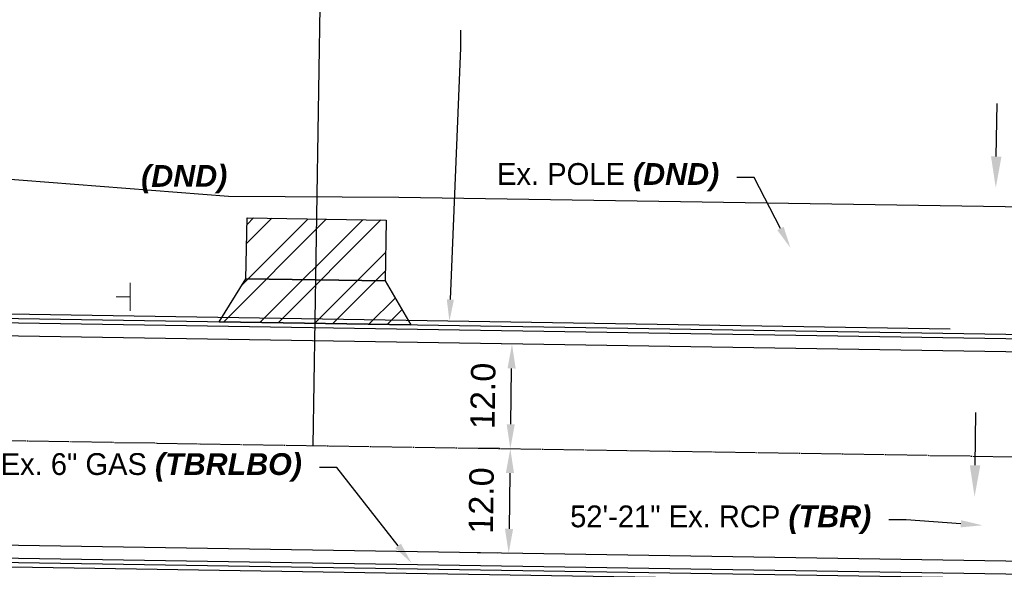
# Model space of a CAD drawing. Header units: feet. Extents: x -492 to 1396016, y -45 to 447288.
# Tile 17 of 31: x 1386336 to 1386449, y 443979 to 444042. Entities that reach past the tile are written whole.
import ezdxf
from ezdxf import colors
from ezdxf.entities.mleader import LeaderData, LeaderLine
from ezdxf.math import Vec2, Vec3

# ---------------------------------------------------------------- set-up
doc = ezdxf.new("R2010")
doc.units = ezdxf.units.FT
doc.header["$MEASUREMENT"] = 0
doc.linetypes.add('cl', pattern=[5.000000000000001, 0.09375000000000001, -0.09375000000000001, 4.625000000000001, -0.09375000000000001, 0.09375000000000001])
doc.linetypes.add('constlimit', pattern=[0])
doc.layers.add('DR_P_Storm_Sewer', color=1, linetype='Continuous', true_color=0xff0000)
doc.layers.add('DR_P_Underdrain', color=7, linetype='underdrainpr', true_color=0xf1960e)
for name, color, linetype in [('DR_P_Text', 1, 'Continuous'), ('MD_P_CONST_LIMITS', 10, 'constlimit'), ('PV_P_Drive', 1, 'Continuous'), ('PV_P_EOP', 6, 'Continuous'), ('PV_P_Text', 8, 'Continuous'), ('RD_P_Text', 1, 'Continuous'), ('RW_X_CL', 180, 'cl'), ('SC_Scratch4', 7, 'Continuous'), ('SC_Shading1', 247, 'Continuous'), ('SN_P_Signs', 1, 'Continuous')]:
    doc.layers.add(name, color=color, linetype=linetype)
doc.styles.add('Slanted-Normal', font='font31.shx', dxfattribs={"height": 0.1})
doc.styles.get("Standard").update_dxf_attribs({"font": 'ARIAL_0.TTF'})
doc.linetypes.add('underdrainpr', pattern='A,2.5,["►",Standard,S=0.083,R=0,X=0,Y=-0.04],-0.1,2.5', length=5.1)
doc.dimstyles.new('COEC', dxfattribs={"dimscale": 13.9, "dimtxt": 0.18, "dimasz": 0.18, "dimexe": 0.18, "dimexo": 0.0625, "dimgap": 0.09, "dimtad": 1, "dimzin": 0, "dimdsep": 46, "dimtxsty": 'Standard', "dimcen": 0.09, "dimclrd": 256, "dimclre": 256, "dimclrt": 256, "dimaunit": 1, "dimadec": 4, "dimazin": 0, "dimtfac": 1, "dimtofl": 0, "dimtmove": 0, "dimatfit": 3, "dimfxl": 1, "dimtolj": 1, "dimtzin": 0, "dimlwd": -1, "dimlwe": -1, "dimarcsym": 0})

# ---------------------------------------------------------------- blocks, each defined once
blk = doc.blocks.new('*D1157')
at = {"layer": 'Defpoints', "color": 0, "transparency": 16777216}
for p in [(1386392.518348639, 444004.8641358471), (1386392.518348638, 444004.8641358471), (1386392.326965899, 443992.8656620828)]:
    blk.add_point(p, dxfattribs=at)
at = {"layer": 'RD_P_Text', "transparency": 16777216}
for p, q in [((1386391.268507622, 444004.8840715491), (1386388.918806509, 444004.921550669)), ((1386392.371621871, 443995.6653059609), (1386392.473692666, 444002.064491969)), ((1386391.077124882, 443992.8855977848), (1386388.72742377, 443992.9230769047))]:
    blk.add_line(p, q, dxfattribs=at)
for points in [[(1386392.007085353, 444002.0719346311), (1386392.940299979, 444002.0570493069), (1386392.518348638, 444004.8641358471)], [(1386391.905014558, 443995.672748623), (1386392.838229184, 443995.6578632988), (1386392.326965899, 443992.8656620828)]]:
    blk.add_solid(points, dxfattribs=at)
at = {"layer": 'RD_P_Text', "transparency": 16777216, "insert": (1386389.193463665, 443998.9164065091), "char_height": 2.8, "attachment_point": 5, "rotation": 89.08617598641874}
blk.add_mtext('\\A1;12.0', dxfattribs=at)
blk = doc.blocks.new('*D1158')
at = {"layer": 'Defpoints', "color": 0, "transparency": 16777216}
for p in [(1386392.326965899, 443992.8656620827), (1386392.135583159, 443980.8671883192), (1386392.135583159, 443980.8671883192)]:
    blk.add_point(p, dxfattribs=at)
at = {"layer": 'RD_P_Text', "transparency": 16777216}
for p, q in [((1386391.077124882, 443992.8855977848), (1386388.72742377, 443992.9230769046)), ((1386392.282309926, 443990.0660182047), (1386392.180239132, 443983.6668321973)), ((1386390.885742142, 443980.8871240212), (1386388.53604103, 443980.924603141))]:
    blk.add_line(p, q, dxfattribs=at)
for points in [[(1386391.815702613, 443990.0734608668), (1386392.748917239, 443990.0585755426), (1386392.326965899, 443992.8656620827)], [(1386391.713631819, 443983.6742748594), (1386392.646846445, 443983.6593895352), (1386392.135583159, 443980.8671883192)]]:
    blk.add_solid(points, dxfattribs=at)
at = {"layer": 'RD_P_Text', "transparency": 16777216, "insert": (1386389.002080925, 443986.9179327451), "char_height": 2.8, "attachment_point": 5, "rotation": 89.08617598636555}
blk.add_mtext('\\A1;12.0', dxfattribs=at)

msp = doc.modelspace()

# ---------------------------------------------------------------- hatches: boundary and pattern name
at = {"layer": 'SC_Shading1'}
h = msp.add_hatch(dxfattribs=at)
h.set_pattern_fill('ANSI32', color=256, scale=12)
h.set_pattern_definition([(45, (0, 0), (-3.181980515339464, 3.181980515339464), []), (45, (2.12132034, 0), (-3.181980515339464, 3.181980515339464), [])])
h.paths.add_polyline_path([(1386358.915909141, 444007.4003689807), (1386361.99527039, 444012.3518873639), (1386377.979923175, 444012.0969227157), (1386380.899798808, 444007.0497129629)])
h.paths.add_polyline_path([(1386361.99527039, 444012.3518873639), (1386362.138, 444019.3390000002), (1386378.096, 444019.088), (1386377.979923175, 444012.0969227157)])

# ---------------------------------------------------------------- linework, layer by layer
at = {"layer": 'DR_P_Storm_Sewer', "linetype": 'ByBlock', "lineweight": -2}
for points in [[(1386448.083849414, 444026.3761420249), (1386448.180641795, 444032.4444053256)], [(1386445.651766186, 443990.9530873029), (1386445.748558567, 443997.0213506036)]]:
    msp.add_lwpolyline(points, dxfattribs=at)
at = {"layer": 'DR_P_Storm_Sewer'}
for points in [[(1386448.683773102, 444026.3665728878), (1386448.026434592, 444022.7765998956), (1386447.483925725, 444026.3857111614)], [(1386446.251689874, 443990.9435181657), (1386445.594351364, 443987.3535451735), (1386445.051842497, 443990.9626564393)]]:
    msp.add_solid(points, dxfattribs=at)
at = {"layer": 'DR_P_Underdrain', "color": 1, "flags": 128}
for points in [[(1386442.78167907, 444006.5627240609), (1386133.024413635, 444011.5035353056)], [(1386442.319170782, 443977.5664124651), (1386132.56190536, 443982.5072237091)]]:
    msp.add_lwpolyline(points, dxfattribs=at)
at = {"layer": 'MD_P_CONST_LIMITS', "flags": 128}
msp.add_lwpolyline([(1384806.831245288, 443970.1673335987), (1386226.218372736, 443947.6450822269), (1386449.02125304, 443945.6306307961), (1386588.384719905, 443950.6027551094), (1386588.27283861, 443935.7461068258), (1386870.945279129, 443930.9875784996), (1386871.093977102, 443938.4122756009), (1387155.70359441, 443933.8725841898), (1387293.886113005, 443945.4803162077), (1387540.494838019, 443941.6382007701), (1387540.536011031, 443944.5472339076), (1387546.536100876, 443944.5444431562), (1387546.94529319, 443972.4563052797), (1387293.796681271, 443976.4864336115), (1387293.735379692, 443997.7397835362), (1387236.946503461, 444004.1455243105), (1387168.012265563, 444005.9983025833), (1387162.422293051, 444009.3553484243), (1387134.665997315, 444009.7923788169), (1387057.253133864, 444011.011265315), (1387033.106349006, 444011.3914629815), (1386996.205094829, 444011.9724832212), (1386973.364646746, 444012.3321122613), (1386908.586344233, 444013.352064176), (1386887.871372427, 444013.6782270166), (1386800.53868864, 444015.0533037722), (1386775.090273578, 444015.4539959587), (1386688.459511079, 444016.8180207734), (1386660.93639011, 444017.2513797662), (1386560.306646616, 444018.8358223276), (1386538.218147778, 444019.1836117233), (1386379.529003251, 444021.6822152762), (1386359.989745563, 444021.7773189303), (1386275.977670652, 444028.3229054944), (1386275.899694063, 444041.1381885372), (1386252.494084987, 444041.8192279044), (1386252.277231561, 444030.169464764), (1386206.570435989, 444033.7305931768), (1385979.333829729, 444037.355151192), (1385979.413572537, 444042.35451526), (1385929.419931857, 444043.1519433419), (1385929.340189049, 444038.1525792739), (1385601.009456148, 444043.389648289), (1385586.016111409, 444049.4740588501), (1385568.069541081, 444049.5801754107), (1385546.742479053, 444044.2552386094), (1385230.713689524, 444049.3574552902), (1385230.578849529, 444043.4003008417), (1385221.994736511, 444043.5372225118), (1385222.089793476, 444049.4966862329), (1384904.888235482, 444054.6178370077), (1384903.801879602, 444014.6083588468), (1384807.845033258, 444016.7140805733), (1384806.831245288, 443970.1673335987)], dxfattribs=at)
at = {"layer": 'PV_P_Drive', "flags": 128}
for points in [[(1386361.99527039, 444012.3518873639), (1386362.138, 444019.3390000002), (1386378.096, 444019.088), (1386377.979923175, 444012.0969227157), (1386361.99527039, 444012.3518873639)], [(1386358.915909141, 444007.4003689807), (1386361.99527039, 444012.3518873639), (1386377.979923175, 444012.0969227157), (1386380.899798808, 444007.0497129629), (1386358.915909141, 444007.4003689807)], [(1386358.915909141, 444007.4003689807), (1386380.899798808, 444007.0497129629)]]:
    msp.add_lwpolyline(points, dxfattribs=at)
at = {"layer": 'PV_P_EOP', "flags": 128}
for points in [[(1387288.768131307, 443992.0686135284), (1384934.881760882, 444029.6144907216)], [(1387288.776105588, 443992.5685499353), (1384934.889735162, 444030.1144271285)], [(1387288.744208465, 443990.5688043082), (1384934.857838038, 444028.1146815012)], [(1387288.361442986, 443966.5718567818), (1384934.47507256, 444004.1177339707)], [(1387288.337520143, 443965.0720475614), (1384934.451149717, 444002.6179247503)], [(1387288.329545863, 443964.5721111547), (1384934.443175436, 444002.1179883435)]]:
    msp.add_lwpolyline(points, dxfattribs=at)
at = {"layer": 'PV_P_Text', "flags": 128}
msp.add_lwpolyline([(1386370.602442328, 444050.7712886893), (1386369.684574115, 443993.2268217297)], dxfattribs=at)
at = {"layer": 'RW_X_CL'}
msp.add_line((1384903.856165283, 444016.6076500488), (1387540.978, 443974.5439999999), dxfattribs=at)
at = {"layer": 'SN_P_Signs', "linetype": 'Continuous', "lineweight": 0}
for p, q in [((1386348.690261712, 444011.8871108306), (1386348.690261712, 444008.6871108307)), ((1386348.690261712, 444010.2871108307), (1386347.090261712, 444010.2871108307))]:
    msp.add_line(p, q, dxfattribs=at)

# ---------------------------------------------------------------- texts
at = {"layer": 'RD_P_Text', "insert": (1386349.962870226, 444025.3937243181), "char_height": 2.5, "attachment_point": 1, "rotation": 0.060034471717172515}
msp.add_mtext_dynamic_manual_height_columns('{\\fArial|b1|i1|c0|p34;(DND)}', width=48.00636599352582, gutter_width=9.999999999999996, heights=[0], dxfattribs=at)

# ---------------------------------------------------------------- dimensions: what is measured, and where the dimension line sits
at = {"layer": 'RD_P_Text'}
dim = msp.add_linear_dim(base=(1386392.518348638, 444004.8641358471), p1=(1386392.326965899, 443992.8656620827), p2=(1386392.518348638, 444004.864135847), angle=89.0861759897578, dimstyle='COEC', override={"dimscale": 20, "dimtxt": 0.14, "dimasz": 0.14, "dimdec": 1, "dimtdec": 1}, dxfattribs=at)
dim.commit()
dim.dimension.update_dxf_attribs({"geometry": '*D1157', "text_midpoint": (1386392.422657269, 443998.8648989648), "dimtype": 161})
dim = msp.add_aligned_dim(p1=(1386392.326965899, 443992.8656620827), p2=(1386392.135583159, 443980.8671883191), distance=-1.856662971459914e-12, dimstyle='COEC', override={"dimscale": 20, "dimtxt": 0.14, "dimasz": 0.14, "dimdec": 1, "dimtdec": 1}, dxfattribs=at)
dim.commit()
dim.dimension.update_dxf_attribs({"geometry": '*D1158', "text_midpoint": (1386389.002080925, 443986.9179327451)})

# ---------------------------------------------------------------- leaders
at = {"layer": 'DR_P_Text'}
ml = msp.add_multileader_mtext('Standard', dxfattribs=at)
ml.set_content('Ex. 4" GAS AS PER PLAN {\\fArial|b1|i1|c0|p34;(DND)}', color=256, style='Slanted-Normal')
ml.set_leader_properties()
ml.build(insert=Vec2(0, 0))
ml.multileader.update_dxf_attribs({"text_right_attachment_type": 3, "dogleg_length": 0.1, "arrow_head_size": 2.5, "scale": 20})
ctx = ml.context
ctx.base_point, ctx.scale, ctx.char_height, ctx.arrow_head_size, ctx.plane_origin = Vec3(1386504.193752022, 444056.5265534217), 20, 2.5, 2.5, Vec3(1386460.421848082, 444044.4961570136)
ctx.right_attachment, ctx.text_align_type = 3, 2
notes = []
notes.append((ctx, [(0, (1, 1, 0), (1386539.326285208, 444052.31725374), (-1, 0), 2, [(0, [(1386540.003081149, 444032.5489197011)], 0, [])])]))
ctx.mtext.insert, ctx.mtext.width, ctx.mtext.alignment, ctx.mtext.flow_direction = Vec3(1386535.326285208, 444058.1440500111), 30.02913276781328, 3, 5
ml = msp.add_multileader_mtext('Standard', dxfattribs=at)
ml.set_content('Ex. 4" GAS AS PER PLAN {\\fArial|b1|i1|c0|p34;(DND)}', color=256, style='Slanted-Normal')
ml.set_leader_properties()
ml.build(insert=Vec2(0, 0))
ml.multileader.update_dxf_attribs({"text_right_attachment_type": 3, "dogleg_length": 0.1, "arrow_head_size": 2.5, "scale": 20})
ctx = ml.context
ctx.base_point, ctx.scale, ctx.char_height, ctx.arrow_head_size, ctx.plane_origin = Vec3(1386843.700151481, 444006.1150962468), 20, 2.5, 2.5, Vec3(1386807.02865176, 444042.4203367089)
ctx.right_attachment, ctx.text_align_type = 3, 2
notes.append((ctx, [(0, (1, 1, 0), (1386878.832684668, 444001.9057965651), (-1, 0), 2, [(0, [(1386886.609884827, 444030.4730993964)], 0, [])])]))
ctx.mtext.insert, ctx.mtext.width, ctx.mtext.alignment, ctx.mtext.flow_direction = Vec3(1386874.832684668, 444007.7325928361), 30.02913276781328, 3, 5
ml = msp.add_multileader_mtext('Standard', dxfattribs=at)
ml.set_content('Ex. 6" GAS {\\fArial|b1|i1|c0|p34;(TBRLBO)}', color=256, style='Slanted-Normal')
ml.set_leader_properties()
ml.build(insert=Vec2(0, 0))
ml.multileader.update_dxf_attribs({"text_right_attachment_type": 3, "dogleg_length": 0.1, "arrow_head_size": 2.5, "scale": 20})
ctx = ml.context
ctx.base_point, ctx.scale, ctx.char_height, ctx.arrow_head_size, ctx.plane_origin = Vec3(1386327.87896328, 443990.7305028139), 20, 2.5, 2.5, Vec3(1386323.104209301, 444004.1141391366)
ctx.right_attachment, ctx.text_align_type = 3, 2
notes.append((ctx, [(0, (1, 1, 0), (1386372.415419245, 443990.6878697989), (-1, 0), 2, [(0, [(1386380.990829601, 443979.7479259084)], 0, [])])]))
ctx.mtext.insert, ctx.mtext.width, ctx.mtext.alignment, ctx.mtext.flow_direction = Vec3(1386368.415419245, 443992.3479994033), 48.69351456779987, 3, 5
ml = msp.add_multileader_mtext('Standard', dxfattribs=at)
ml.set_content('4\'-18" Type B', color=256, style='Slanted-Normal')
ml.set_leader_properties()
ml.build(insert=Vec2(0, 0))
ml.multileader.update_dxf_attribs({"text_right_attachment_type": 3, "dogleg_length": 0.1, "arrow_head_size": 2.5, "scale": 20})
ctx = ml.context
ctx.base_point, ctx.scale, ctx.char_height, ctx.arrow_head_size, ctx.plane_origin = Vec3(1387187.916938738, 443989.0918221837), 20, 2.5, 2.5, Vec3(1387186.640997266, 444000.4776517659)
ctx.right_attachment, ctx.text_align_type = 3, 2
notes.append((ctx, [(0, (1, 1, 0), (1387218.738367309, 443989.0918221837), (-1, 0), 2, [(0, [(1387236.557030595, 443981.3042995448)], 0, [])])]))
ctx.mtext.insert, ctx.mtext.width, ctx.mtext.alignment, ctx.mtext.flow_direction = Vec3(1387214.738367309, 443990.8973777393), 48.69351456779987, 3, 5
ml = msp.add_multileader_mtext('Standard', dxfattribs=at)
ml.set_content('2\'-18" Ex. HDPE {\\fArial|b1|i1|c0|p34;(TBR)}', color=256, style='Slanted-Normal')
ml.set_leader_properties()
ml.build(insert=Vec2(0, 0))
ml.multileader.update_dxf_attribs({"text_right_attachment_type": 3, "dogleg_length": 0.1, "arrow_head_size": 2.5, "scale": 20})
ctx = ml.context
ctx.base_point, ctx.scale, ctx.char_height, ctx.arrow_head_size, ctx.plane_origin = Vec3(1385581.199830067, 443986.2295632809), 20, 2.5, 2.5, Vec3(1385573.268615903, 443987.9484218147)
ctx.right_attachment = 3
notes.append((ctx, [(1, (1, 1, 0), (1385579.199830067, 443986.2295632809), (1, 0), 2, [(0, [(1385572.958930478, 443983.6393197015)], 0, [])])]))
ctx.mtext.insert, ctx.mtext.width, ctx.mtext.flow_direction = Vec3(1385583.199830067, 443987.8470598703), 48.69351456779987, 5
ml = msp.add_multileader_mtext('Standard', dxfattribs=at)
ml.set_content('52\'-21" Ex. RCP {\\fArial|b1|i1|c0|p34;(TBR)}', color=256, style='Slanted-Normal')
ml.set_leader_properties()
ml.build(insert=Vec2(0, 0))
ml.multileader.update_dxf_attribs({"text_right_attachment_type": 3, "dogleg_length": 0.1, "arrow_head_size": 2.5, "scale": 20})
ctx = ml.context
ctx.base_point, ctx.scale, ctx.char_height, ctx.arrow_head_size, ctx.plane_origin = Vec3(1386392.047155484, 443984.7303905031), 20, 2.5, 2.5, Vec3(1386388.631491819, 444008.4419813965)
ctx.right_attachment, ctx.text_align_type = 3, 2
notes.append((ctx, [(0, (1, 1, 0), (1386437.743256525, 443984.687757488), (-1, 0), 2, [(0, [(1386446.518112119, 443984.0757681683)], 0, [])])]))
ctx.mtext.insert, ctx.mtext.width, ctx.mtext.alignment, ctx.mtext.flow_direction = Vec3(1386433.743256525, 443986.3478870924), 48.69351456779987, 3, 5
ml = msp.add_multileader_mtext('Standard', dxfattribs=at)
ml.set_content('57\'-8" Ex. CMP {\\fArial|b1|i1|c0|p34;(TBR)}', color=256, style='Slanted-Normal')
ml.set_leader_properties()
ml.build(insert=Vec2(0, 0))
ml.multileader.update_dxf_attribs({"text_right_attachment_type": 3, "dogleg_length": 0.1, "arrow_head_size": 2.5, "scale": 20})
ctx = ml.context
ctx.base_point, ctx.scale, ctx.char_height, ctx.arrow_head_size, ctx.plane_origin = Vec3(1386448.544826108, 443983.7128712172), 20, 2.5, 2.5, Vec3(1386444.256146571, 444007.4244621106)
ctx.right_attachment, ctx.text_align_type = 3, 2
notes.append((ctx, [(0, (1, 1, 0), (1386493.367911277, 443983.6702382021), (-1, 0), 2, [(0, [(1386501.369250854, 443965.2702664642)], 0, [])])]))
ctx.mtext.insert, ctx.mtext.width, ctx.mtext.alignment, ctx.mtext.flow_direction = Vec3(1386489.367911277, 443985.3303678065), 48.69351456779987, 3, 5
at = {"layer": 'RD_P_Text'}
ml = msp.add_multileader_mtext('Standard', dxfattribs=at)
ml.set_content('Ex. POLE {\\fArial|b1|i1|c0|p34;(DND)}', color=256, style='Slanted-Normal')
ml.set_leader_properties()
ml.build(insert=Vec2(0, 0))
ml.multileader.update_dxf_attribs({"text_right_attachment_type": 3, "dogleg_length": 0.1, "arrow_head_size": 2.5, "scale": 20})
ctx = ml.context
ctx.base_point, ctx.scale, ctx.char_height, ctx.arrow_head_size, ctx.plane_origin = Vec3(1386385.582606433, 444024.0035739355, 784.2369999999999), 20, 2.5, 2.5, Vec3(1386467.012770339, 444001.3087061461, 784.2369999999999)
ctx.right_attachment, ctx.text_align_type = 3, 2
notes.append((ctx, [(0, (1, 1, 0), (1386420.298472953, 444023.9609409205, 784.2369999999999), (-1, 0), 2, [(0, [(1386424.472, 444015.8990000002, 784.2369999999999)], 0, [])])]))
ctx.mtext.insert, ctx.mtext.alignment, ctx.mtext.flow_direction = Vec3(1386416.298472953, 444025.6210705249, 784.2369999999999), 3, 5
ml = msp.add_multileader_mtext('Standard', dxfattribs=at)
ml.set_content('Ex. POLE {\\fArial|b1|i1|c0|p34;(TBRLBO)}', color=256, style='Slanted-Normal')
ml.set_leader_properties()
ml.build(insert=Vec2(0, 0))
ml.multileader.update_dxf_attribs({"text_right_attachment_type": 3, "dogleg_length": 0.1, "arrow_head_size": 3.6, "scale": 20})
ctx = ml.context
ctx.base_point, ctx.scale, ctx.char_height, ctx.arrow_head_size, ctx.plane_origin = Vec3(1385779.415830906, 443961.5747643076, 780.625), 20, 2.5, 3.6, Vec3(1385765.846, 443981.166, 780.625)
ctx.right_attachment = 3
notes.append((ctx, [(0, (1, 1, 0), (1385777.415830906, 443961.5747643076, 780.625), (1, 0), 2, [(0, [(1385767.345516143, 443980.5943974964, 780.625)], 0, [])])]))
ctx.mtext.insert, ctx.mtext.width, ctx.mtext.flow_direction = Vec3(1385781.415830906, 443963.192260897, 780.625), 30.96966452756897, 5
at = {"layer": 'SC_Scratch4'}
ml = msp.add_multileader_mtext('Standard', dxfattribs=at)
ml.set_content('139\'-4" SHALLOW PIPE UNDERDRAIN', color=256, style='Slanted-Normal')
ml.set_leader_properties()
ml.build(insert=Vec2(0, 0))
ml.multileader.update_dxf_attribs({"text_right_attachment_type": 3, "dogleg_length": 0.1, "arrow_head_size": 2.5, "scale": 20})
ctx = ml.context
ctx.base_point, ctx.scale, ctx.char_height, ctx.arrow_head_size, ctx.plane_origin, ctx.plane_x_axis, ctx.plane_y_axis = Vec3(1386386.665840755, 444040.85602237), 20, 2.5, 2.5, Vec3(1386385.341268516, 444007.4789325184), Vec3(6.123233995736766e-17, 1), Vec3(-1, 6.123233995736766e-17)
ctx.right_attachment = 3
notes.append((ctx, [(0, (1, 1, 0), (1386386.665840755, 444038.85602237), (6.123233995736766e-17, 1), 2, [(0, [(1386385.341268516, 444007.4789325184)], 0, [])])]))
ctx.mtext.insert, ctx.mtext.text_direction, ctx.mtext.rotation, ctx.mtext.flow_direction = Vec3(1386385.415840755, 444042.85602237), Vec3(6.123233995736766e-17, 1), 1.570796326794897, 5
ml = msp.add_multileader_mtext('Standard', dxfattribs=at)
ml.set_content('Ex. MAILBOX {\\fArial|b1|i1|c0|p34;(R&R)}', color=256, style='Slanted-Normal')
ml.set_leader_properties()
ml.build(insert=Vec2(0, 0))
ml.multileader.update_dxf_attribs({"text_right_attachment_type": 3, "dogleg_length": 0.1, "arrow_head_size": 2.5, "scale": 20})
ctx = ml.context
ctx.base_point, ctx.scale, ctx.char_height, ctx.arrow_head_size, ctx.plane_origin, ctx.plane_x_axis, ctx.plane_y_axis = Vec3(1386721.844281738, 444005.689038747), 20, 2.5, 2.5, Vec3(1386743.117309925, 444007.0702396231), Vec3(0.9998170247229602, -0.01912895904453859), Vec3(0.01912895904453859, 0.9998170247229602)
ctx.right_attachment, ctx.text_align_type = 3, 2
notes.append((ctx, [(1, (1, 1, 0), (1386762.960538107, 444004.8597428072), (-0.9998170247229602, 0.01912895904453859), 2, [(0, [(1386768.611643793, 444003.2745754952)], 0, [])])]))
ctx.mtext.insert, ctx.mtext.text_direction, ctx.mtext.rotation, ctx.mtext.width, ctx.mtext.alignment, ctx.mtext.flow_direction = Vec3(1386758.993026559, 444006.5960844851), Vec3(0.9998170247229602, -0.01912895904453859), 6.264055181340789, 37.1764601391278, 3, 5
ml = msp.add_multileader_mtext('Standard', dxfattribs=at)
ml.set_content('Ex. MAILBOX {\\fArial|b1|i1|c0|p34;(R&R)}', color=256, style='Slanted-Normal')
ml.set_leader_properties()
ml.build(insert=Vec2(0, 0))
ml.multileader.update_dxf_attribs({"text_right_attachment_type": 3, "dogleg_length": 0.1, "arrow_head_size": 2.5, "scale": 20})
ctx = ml.context
ctx.base_point, ctx.scale, ctx.char_height, ctx.arrow_head_size, ctx.plane_origin, ctx.plane_x_axis, ctx.plane_y_axis = Vec3(1386835.192509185, 444002.697700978), 20, 2.5, 2.5, Vec3(1386863.729042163, 444003.914321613), Vec3(0.9998170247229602, -0.01912895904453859), Vec3(0.01912895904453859, 0.9998170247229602)
ctx.right_attachment, ctx.text_align_type = 3, 2
notes.append((ctx, [(1, (1, 1, 0), (1386876.308765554, 444001.8684050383), (-0.9998170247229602, 0.01912895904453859), 2, [(0, [(1386883.775352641, 444001.4651252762)], 0, [])])]))
ctx.mtext.insert, ctx.mtext.text_direction, ctx.mtext.rotation, ctx.mtext.width, ctx.mtext.alignment, ctx.mtext.flow_direction = Vec3(1386872.341254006, 444003.6047467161), Vec3(0.9998170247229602, -0.01912895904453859), 6.264055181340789, 35.76543405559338, 3, 5
for ctx, leaders in notes:
    for number, flags, end, landing, length, lines in leaders:
        leader = LeaderData()
        leader.index, (leader.has_last_leader_line, leader.has_dogleg_vector, leader.attachment_direction) = number, flags
        leader.last_leader_point, leader.dogleg_vector, leader.dogleg_length = Vec3(end), Vec3(landing), length
        for number, points, colour, breaks in lines:
            line = LeaderLine()
            line.index, line.vertices, line.color, line.breaks = number, Vec3.list(points), colors.encode_raw_color(colour), breaks
            leader.lines.append(line)
        ctx.leaders.append(leader)

doc.saveas('drawing.dxf')
